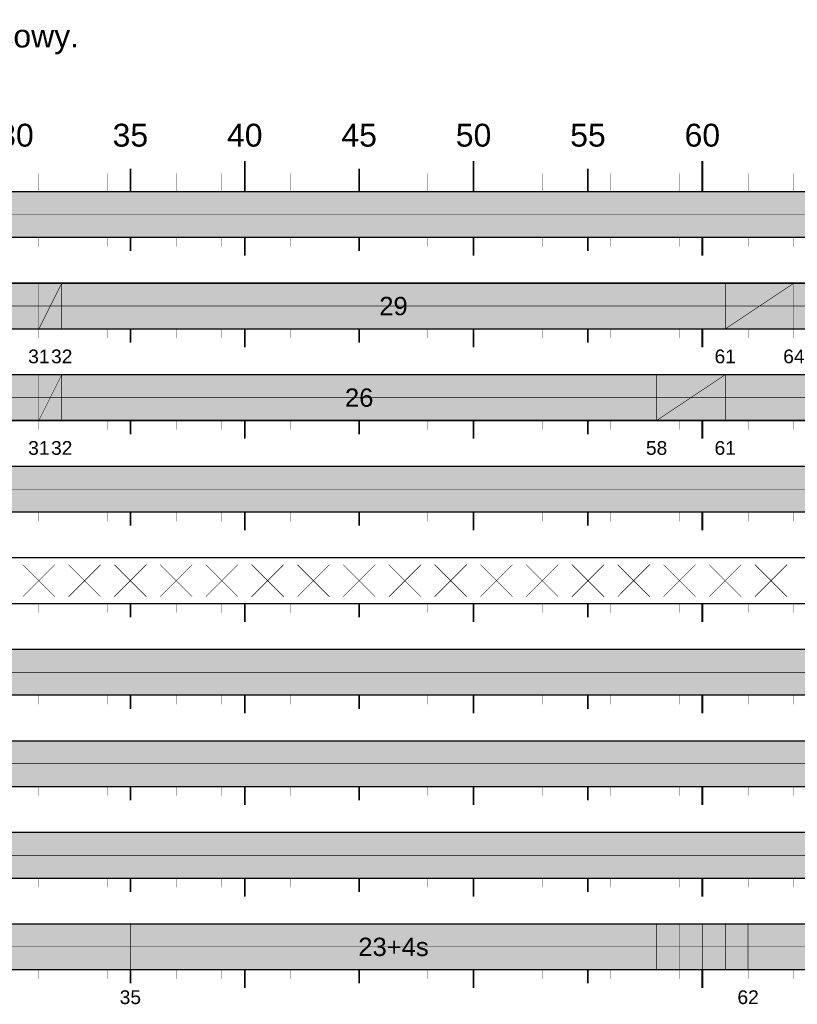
# Model space of a CAD drawing. Header units: metres. Extents: x 1765 to 13844, y -211 to 3853.
# Tile 12 of 17: x 2429 to 2497, y 3758 to 3844. Entities that reach past the tile are written whole.
import ezdxf
from ezdxf.enums import TextEntityAlignment as Align

# ---------------------------------------------------------------- set-up
doc = ezdxf.new("R2010")
doc.units = ezdxf.units.M
doc.header["$MEASUREMENT"] = 0
for name, color, linetype in [('zzz.GASYG.Program', 7, 'Continuous'), ('zzz.GASYG.Program-Etykiety', 7, 'Continuous'), ('zzz.GASYG.Program-Tekst', 7, 'Continuous')]:
    doc.layers.add(name, color=color, linetype=linetype)
doc.styles.get("Standard").update_dxf_attribs({"font": 'arial.ttf'})

# ---------------------------------------------------------------- blocks, each defined once
blk = doc.blocks.new('zzzGASYGProgram-214748364780-0101-0201')
at = {"layer": 'zzz.GASYG.Program', "true_color": 0xff0000}
for points in [[(0, -4), (200, -4), (200, 0), (0, 0)], [(0, -12), (200, -12), (200, -8), (0, -8)], [(0, -20), (200, -20), (200, -16), (0, -16)], [(0, -28), (200, -28), (200, -24), (0, -24)], [(0, -44), (200, -44), (200, -40), (0, -40)], [(0, -52), (200, -52), (200, -48), (0, -48)], [(0, -60), (200, -60), (200, -56), (0, -56)], [(0, -68), (200, -68), (200, -64), (0, -64)]]:
    blk.add_hatch(color=1, dxfattribs=at).paths.add_polyline_path(points)
at = {"layer": 'zzz.GASYG.Program'}
for color, points in [(1, [(62, -10), (64, -10), (64, -8), (62, -8)]), (2, [(122, -12), (128, -12), (128, -8), (122, -8)]), (2, [(62, -12), (64, -12), (64, -10), (62, -10)]), (1, [(62, -18), (64, -18), (64, -16), (62, -16)]), (2, [(116, -20), (122, -20), (122, -16), (116, -16)]), (2, [(62, -20), (64, -20), (64, -18), (62, -18)])]:
    blk.add_hatch(color=color, dxfattribs=at).paths.add_polyline_path(points)
at = {"layer": 'zzz.GASYG.Program', "true_color": 0x00a500}
for points in [[(64, -12), (122, -12), (122, -8), (64, -8)], [(64, -20), (116, -20), (116, -16), (64, -16)], [(70, -68), (116, -68), (116, -64), (70, -64)], [(116, -68), (124, -68), (124, -64), (116, -64)]]:
    blk.add_hatch(color=94, dxfattribs=at).paths.add_polyline_path(points)
at = {"layer": 'zzz.GASYG.Program', "color": 7}
for points in [[(80, 0, 0.15, 0.15, 0), (80, 2.667, 0.15, 0.15, 0)], [(100, 0, 0.15, 0.15, 0), (100, 2.667, 0.15, 0.15, 0)], [(120, 0, 0.15, 0.15, 0), (120, 2.667, 0.15, 0.15, 0)], [(70, 0, 0.15, 0.15, 0), (70, 2, 0.15, 0.15, 0)], [(90, 0, 0.15, 0.15, 0), (90, 2, 0.15, 0.15, 0)], [(110, 0, 0.15, 0.15, 0), (110, 2, 0.15, 0.15, 0)], [(62, 0, 0.01, 0.01, 0), (62, 1.6, 0.01, 0.01, 0)], [(64, 0, 0.01, 0.01, 0), (64, 1.6, 0.01, 0.01, 0)], [(66, 0, 0.01, 0.01, 0), (66, 1.6, 0.01, 0.01, 0)], [(68, 0, 0.01, 0.01, 0), (68, 1.6, 0.01, 0.01, 0)], [(72, 0, 0.01, 0.01, 0), (72, 1.6, 0.01, 0.01, 0)], [(74, 0, 0.01, 0.01, 0), (74, 1.6, 0.01, 0.01, 0)], [(76, 0, 0.01, 0.01, 0), (76, 1.6, 0.01, 0.01, 0)], [(78, 0, 0.01, 0.01, 0), (78, 1.6, 0.01, 0.01, 0)], [(82, 0, 0.01, 0.01, 0), (82, 1.6, 0.01, 0.01, 0)], [(84, 0, 0.01, 0.01, 0), (84, 1.6, 0.01, 0.01, 0)], [(86, 0, 0.01, 0.01, 0), (86, 1.6, 0.01, 0.01, 0)], [(88, 0, 0.01, 0.01, 0), (88, 1.6, 0.01, 0.01, 0)], [(92, 0, 0.01, 0.01, 0), (92, 1.6, 0.01, 0.01, 0)], [(94, 0, 0.01, 0.01, 0), (94, 1.6, 0.01, 0.01, 0)], [(96, 0, 0.01, 0.01, 0), (96, 1.6, 0.01, 0.01, 0)], [(98, 0, 0.01, 0.01, 0), (98, 1.6, 0.01, 0.01, 0)], [(102, 0, 0.01, 0.01, 0), (102, 1.6, 0.01, 0.01, 0)], [(104, 0, 0.01, 0.01, 0), (104, 1.6, 0.01, 0.01, 0)], [(106, 0, 0.01, 0.01, 0), (106, 1.6, 0.01, 0.01, 0)], [(108, 0, 0.01, 0.01, 0), (108, 1.6, 0.01, 0.01, 0)], [(112, 0, 0.01, 0.01, 0), (112, 1.6, 0.01, 0.01, 0)], [(114, 0, 0.01, 0.01, 0), (114, 1.6, 0.01, 0.01, 0)], [(116, 0, 0.01, 0.01, 0), (116, 1.6, 0.01, 0.01, 0)], [(118, 0, 0.01, 0.01, 0), (118, 1.6, 0.01, 0.01, 0)], [(122, 0, 0.01, 0.01, 0), (122, 1.6, 0.01, 0.01, 0)], [(124, 0, 0.01, 0.01, 0), (124, 1.6, 0.01, 0.01, 0)], [(126, 0, 0.01, 0.01, 0), (126, 1.6, 0.01, 0.01, 0)], [(128, 0, 0.01, 0.01, 0), (128, 1.6, 0.01, 0.01, 0)], [(200, 0, 0.12, 0.12, 0), (0, 0, 0.12, 0.12, 0)], [(200, -2, 0.05, 0.05, 0), (0, -2, 0.05, 0.05, 0)], [(200, -4, 0.12, 0.12, 0), (0, -4, 0.12, 0.12, 0)], [(62, -4.8, 0.01, 0.01, 0), (62, -4, 0.01, 0.01, 0)], [(64, -4.8, 0.01, 0.01, 0), (64, -4, 0.01, 0.01, 0)], [(66, -4.8, 0.01, 0.01, 0), (66, -4, 0.01, 0.01, 0)], [(68, -4.8, 0.01, 0.01, 0), (68, -4, 0.01, 0.01, 0)], [(70, -5.2, 0.15, 0.15, 0), (70, -4, 0.15, 0.15, 0)], [(72, -4.8, 0.01, 0.01, 0), (72, -4, 0.01, 0.01, 0)], [(74, -4.8, 0.01, 0.01, 0), (74, -4, 0.01, 0.01, 0)], [(76, -4.8, 0.01, 0.01, 0), (76, -4, 0.01, 0.01, 0)], [(78, -4.8, 0.01, 0.01, 0), (78, -4, 0.01, 0.01, 0)], [(80, -5.6, 0.15, 0.15, 0), (80, -4, 0.15, 0.15, 0)], [(82, -4.8, 0.01, 0.01, 0), (82, -4, 0.01, 0.01, 0)], [(84, -4.8, 0.01, 0.01, 0), (84, -4, 0.01, 0.01, 0)], [(86, -4.8, 0.01, 0.01, 0), (86, -4, 0.01, 0.01, 0)], [(88, -4.8, 0.01, 0.01, 0), (88, -4, 0.01, 0.01, 0)], [(90, -5.2, 0.15, 0.15, 0), (90, -4, 0.15, 0.15, 0)], [(92, -4.8, 0.01, 0.01, 0), (92, -4, 0.01, 0.01, 0)], [(94, -4.8, 0.01, 0.01, 0), (94, -4, 0.01, 0.01, 0)], [(96, -4.8, 0.01, 0.01, 0), (96, -4, 0.01, 0.01, 0)], [(98, -4.8, 0.01, 0.01, 0), (98, -4, 0.01, 0.01, 0)], [(100, -5.6, 0.15, 0.15, 0), (100, -4, 0.15, 0.15, 0)], [(102, -4.8, 0.01, 0.01, 0), (102, -4, 0.01, 0.01, 0)], [(104, -4.8, 0.01, 0.01, 0), (104, -4, 0.01, 0.01, 0)], [(106, -4.8, 0.01, 0.01, 0), (106, -4, 0.01, 0.01, 0)], [(108, -4.8, 0.01, 0.01, 0), (108, -4, 0.01, 0.01, 0)], [(110, -5.2, 0.15, 0.15, 0), (110, -4, 0.15, 0.15, 0)], [(112, -4.8, 0.01, 0.01, 0), (112, -4, 0.01, 0.01, 0)], [(114, -4.8, 0.01, 0.01, 0), (114, -4, 0.01, 0.01, 0)], [(116, -4.8, 0.01, 0.01, 0), (116, -4, 0.01, 0.01, 0)], [(118, -4.8, 0.01, 0.01, 0), (118, -4, 0.01, 0.01, 0)], [(120, -5.6, 0.15, 0.15, 0), (120, -4, 0.15, 0.15, 0)], [(122, -4.8, 0.01, 0.01, 0), (122, -4, 0.01, 0.01, 0)], [(124, -4.8, 0.01, 0.01, 0), (124, -4, 0.01, 0.01, 0)], [(126, -4.8, 0.01, 0.01, 0), (126, -4, 0.01, 0.01, 0)], [(128, -4.8, 0.01, 0.01, 0), (128, -4, 0.01, 0.01, 0)], [(200, -8, 0.12, 0.12, 0), (0, -8, 0.12, 0.12, 0)], [(62, -12, 0.05, 0.05, 0), (64, -8, 0.05, 0.05, 0)], [(62, -12, 0.05, 0.05, 0), (62, -8, 0.05, 0.05, 0)], [(64, -12, 0.05, 0.05, 0), (64, -8, 0.05, 0.05, 0)], [(64, -12, 0.05, 0.05, 0), (64, -8, 0.05, 0.05, 0)], [(122, -12, 0.05, 0.05, 0), (122, -8, 0.05, 0.05, 0)], [(122, -12, 0.05, 0.05, 0), (128, -8, 0.05, 0.05, 0)], [(122, -12, 0.05, 0.05, 0), (122, -8, 0.05, 0.05, 0)], [(128, -12, 0.05, 0.05, 0), (128, -8, 0.05, 0.05, 0)], [(200, -10, 0.05, 0.05, 0), (0, -10, 0.05, 0.05, 0)], [(62, -10, 0.05, 0.05, 0), (64, -10, 0.05, 0.05, 0)], [(200, -12, 0.12, 0.12, 0), (0, -12, 0.12, 0.12, 0)], [(62, -12.8, 0.01, 0.01, 0), (62, -12, 0.01, 0.01, 0)], [(64, -12.8, 0.01, 0.01, 0), (64, -12, 0.01, 0.01, 0)], [(66, -12.8, 0.01, 0.01, 0), (66, -12, 0.01, 0.01, 0)], [(68, -12.8, 0.01, 0.01, 0), (68, -12, 0.01, 0.01, 0)], [(70, -13.2, 0.15, 0.15, 0), (70, -12, 0.15, 0.15, 0)], [(72, -12.8, 0.01, 0.01, 0), (72, -12, 0.01, 0.01, 0)], [(74, -12.8, 0.01, 0.01, 0), (74, -12, 0.01, 0.01, 0)], [(76, -12.8, 0.01, 0.01, 0), (76, -12, 0.01, 0.01, 0)], [(78, -12.8, 0.01, 0.01, 0), (78, -12, 0.01, 0.01, 0)], [(80, -13.6, 0.15, 0.15, 0), (80, -12, 0.15, 0.15, 0)], [(82, -12.8, 0.01, 0.01, 0), (82, -12, 0.01, 0.01, 0)], [(84, -12.8, 0.01, 0.01, 0), (84, -12, 0.01, 0.01, 0)], [(86, -12.8, 0.01, 0.01, 0), (86, -12, 0.01, 0.01, 0)], [(88, -12.8, 0.01, 0.01, 0), (88, -12, 0.01, 0.01, 0)], [(90, -13.2, 0.15, 0.15, 0), (90, -12, 0.15, 0.15, 0)], [(92, -12.8, 0.01, 0.01, 0), (92, -12, 0.01, 0.01, 0)], [(94, -12.8, 0.01, 0.01, 0), (94, -12, 0.01, 0.01, 0)], [(96, -12.8, 0.01, 0.01, 0), (96, -12, 0.01, 0.01, 0)], [(98, -12.8, 0.01, 0.01, 0), (98, -12, 0.01, 0.01, 0)], [(100, -13.6, 0.15, 0.15, 0), (100, -12, 0.15, 0.15, 0)], [(102, -12.8, 0.01, 0.01, 0), (102, -12, 0.01, 0.01, 0)], [(104, -12.8, 0.01, 0.01, 0), (104, -12, 0.01, 0.01, 0)], [(106, -12.8, 0.01, 0.01, 0), (106, -12, 0.01, 0.01, 0)], [(108, -12.8, 0.01, 0.01, 0), (108, -12, 0.01, 0.01, 0)], [(110, -13.2, 0.15, 0.15, 0), (110, -12, 0.15, 0.15, 0)], [(112, -12.8, 0.01, 0.01, 0), (112, -12, 0.01, 0.01, 0)], [(114, -12.8, 0.01, 0.01, 0), (114, -12, 0.01, 0.01, 0)], [(116, -12.8, 0.01, 0.01, 0), (116, -12, 0.01, 0.01, 0)], [(118, -12.8, 0.01, 0.01, 0), (118, -12, 0.01, 0.01, 0)], [(120, -13.6, 0.15, 0.15, 0), (120, -12, 0.15, 0.15, 0)], [(122, -12.8, 0.01, 0.01, 0), (122, -12, 0.01, 0.01, 0)], [(124, -12.8, 0.01, 0.01, 0), (124, -12, 0.01, 0.01, 0)], [(126, -12.8, 0.01, 0.01, 0), (126, -12, 0.01, 0.01, 0)], [(128, -12.8, 0.01, 0.01, 0), (128, -12, 0.01, 0.01, 0)], [(200, -16, 0.12, 0.12, 0), (0, -16, 0.12, 0.12, 0)], [(62, -20, 0.05, 0.05, 0), (64, -16, 0.05, 0.05, 0)], [(62, -20, 0.05, 0.05, 0), (62, -16, 0.05, 0.05, 0)], [(64, -20, 0.05, 0.05, 0), (64, -16, 0.05, 0.05, 0)], [(64, -20, 0.05, 0.05, 0), (64, -16, 0.05, 0.05, 0)], [(116, -20, 0.05, 0.05, 0), (116, -16, 0.05, 0.05, 0)], [(116, -20, 0.05, 0.05, 0), (122, -16, 0.05, 0.05, 0)], [(116, -20, 0.05, 0.05, 0), (116, -16, 0.05, 0.05, 0)], [(122, -20, 0.05, 0.05, 0), (122, -16, 0.05, 0.05, 0)], [(200, -18, 0.05, 0.05, 0), (0, -18, 0.05, 0.05, 0)], [(62, -18, 0.05, 0.05, 0), (64, -18, 0.05, 0.05, 0)], [(200, -20, 0.12, 0.12, 0), (0, -20, 0.12, 0.12, 0)], [(62, -20.8, 0.01, 0.01, 0), (62, -20, 0.01, 0.01, 0)], [(64, -20.8, 0.01, 0.01, 0), (64, -20, 0.01, 0.01, 0)], [(66, -20.8, 0.01, 0.01, 0), (66, -20, 0.01, 0.01, 0)], [(68, -20.8, 0.01, 0.01, 0), (68, -20, 0.01, 0.01, 0)], [(70, -21.2, 0.15, 0.15, 0), (70, -20, 0.15, 0.15, 0)], [(72, -20.8, 0.01, 0.01, 0), (72, -20, 0.01, 0.01, 0)], [(74, -20.8, 0.01, 0.01, 0), (74, -20, 0.01, 0.01, 0)], [(76, -20.8, 0.01, 0.01, 0), (76, -20, 0.01, 0.01, 0)], [(78, -20.8, 0.01, 0.01, 0), (78, -20, 0.01, 0.01, 0)], [(80, -21.6, 0.15, 0.15, 0), (80, -20, 0.15, 0.15, 0)], [(82, -20.8, 0.01, 0.01, 0), (82, -20, 0.01, 0.01, 0)], [(84, -20.8, 0.01, 0.01, 0), (84, -20, 0.01, 0.01, 0)], [(86, -20.8, 0.01, 0.01, 0), (86, -20, 0.01, 0.01, 0)], [(88, -20.8, 0.01, 0.01, 0), (88, -20, 0.01, 0.01, 0)], [(90, -21.2, 0.15, 0.15, 0), (90, -20, 0.15, 0.15, 0)], [(92, -20.8, 0.01, 0.01, 0), (92, -20, 0.01, 0.01, 0)], [(94, -20.8, 0.01, 0.01, 0), (94, -20, 0.01, 0.01, 0)], [(96, -20.8, 0.01, 0.01, 0), (96, -20, 0.01, 0.01, 0)], [(98, -20.8, 0.01, 0.01, 0), (98, -20, 0.01, 0.01, 0)], [(100, -21.6, 0.15, 0.15, 0), (100, -20, 0.15, 0.15, 0)], [(102, -20.8, 0.01, 0.01, 0), (102, -20, 0.01, 0.01, 0)], [(104, -20.8, 0.01, 0.01, 0), (104, -20, 0.01, 0.01, 0)], [(106, -20.8, 0.01, 0.01, 0), (106, -20, 0.01, 0.01, 0)], [(108, -20.8, 0.01, 0.01, 0), (108, -20, 0.01, 0.01, 0)], [(110, -21.2, 0.15, 0.15, 0), (110, -20, 0.15, 0.15, 0)], [(112, -20.8, 0.01, 0.01, 0), (112, -20, 0.01, 0.01, 0)], [(114, -20.8, 0.01, 0.01, 0), (114, -20, 0.01, 0.01, 0)], [(116, -20.8, 0.01, 0.01, 0), (116, -20, 0.01, 0.01, 0)], [(118, -20.8, 0.01, 0.01, 0), (118, -20, 0.01, 0.01, 0)], [(120, -21.6, 0.15, 0.15, 0), (120, -20, 0.15, 0.15, 0)], [(122, -20.8, 0.01, 0.01, 0), (122, -20, 0.01, 0.01, 0)], [(124, -20.8, 0.01, 0.01, 0), (124, -20, 0.01, 0.01, 0)], [(126, -20.8, 0.01, 0.01, 0), (126, -20, 0.01, 0.01, 0)], [(128, -20.8, 0.01, 0.01, 0), (128, -20, 0.01, 0.01, 0)], [(200, -24, 0.12, 0.12, 0), (0, -24, 0.12, 0.12, 0)], [(200, -26, 0.05, 0.05, 0), (0, -26, 0.05, 0.05, 0)], [(200, -28, 0.12, 0.12, 0), (0, -28, 0.12, 0.12, 0)], [(62, -28.8, 0.01, 0.01, 0), (62, -28, 0.01, 0.01, 0)], [(64, -28.8, 0.01, 0.01, 0), (64, -28, 0.01, 0.01, 0)], [(66, -28.8, 0.01, 0.01, 0), (66, -28, 0.01, 0.01, 0)], [(68, -28.8, 0.01, 0.01, 0), (68, -28, 0.01, 0.01, 0)], [(70, -29.2, 0.15, 0.15, 0), (70, -28, 0.15, 0.15, 0)], [(72, -28.8, 0.01, 0.01, 0), (72, -28, 0.01, 0.01, 0)], [(74, -28.8, 0.01, 0.01, 0), (74, -28, 0.01, 0.01, 0)], [(76, -28.8, 0.01, 0.01, 0), (76, -28, 0.01, 0.01, 0)], [(78, -28.8, 0.01, 0.01, 0), (78, -28, 0.01, 0.01, 0)], [(80, -29.6, 0.15, 0.15, 0), (80, -28, 0.15, 0.15, 0)], [(82, -28.8, 0.01, 0.01, 0), (82, -28, 0.01, 0.01, 0)], [(84, -28.8, 0.01, 0.01, 0), (84, -28, 0.01, 0.01, 0)], [(86, -28.8, 0.01, 0.01, 0), (86, -28, 0.01, 0.01, 0)], [(88, -28.8, 0.01, 0.01, 0), (88, -28, 0.01, 0.01, 0)], [(90, -29.2, 0.15, 0.15, 0), (90, -28, 0.15, 0.15, 0)], [(92, -28.8, 0.01, 0.01, 0), (92, -28, 0.01, 0.01, 0)], [(94, -28.8, 0.01, 0.01, 0), (94, -28, 0.01, 0.01, 0)], [(96, -28.8, 0.01, 0.01, 0), (96, -28, 0.01, 0.01, 0)], [(98, -28.8, 0.01, 0.01, 0), (98, -28, 0.01, 0.01, 0)], [(100, -29.6, 0.15, 0.15, 0), (100, -28, 0.15, 0.15, 0)], [(102, -28.8, 0.01, 0.01, 0), (102, -28, 0.01, 0.01, 0)], [(104, -28.8, 0.01, 0.01, 0), (104, -28, 0.01, 0.01, 0)], [(106, -28.8, 0.01, 0.01, 0), (106, -28, 0.01, 0.01, 0)], [(108, -28.8, 0.01, 0.01, 0), (108, -28, 0.01, 0.01, 0)], [(110, -29.2, 0.15, 0.15, 0), (110, -28, 0.15, 0.15, 0)], [(112, -28.8, 0.01, 0.01, 0), (112, -28, 0.01, 0.01, 0)], [(114, -28.8, 0.01, 0.01, 0), (114, -28, 0.01, 0.01, 0)], [(116, -28.8, 0.01, 0.01, 0), (116, -28, 0.01, 0.01, 0)], [(118, -28.8, 0.01, 0.01, 0), (118, -28, 0.01, 0.01, 0)], [(120, -29.6, 0.15, 0.15, 0), (120, -28, 0.15, 0.15, 0)], [(122, -28.8, 0.01, 0.01, 0), (122, -28, 0.01, 0.01, 0)], [(124, -28.8, 0.01, 0.01, 0), (124, -28, 0.01, 0.01, 0)], [(126, -28.8, 0.01, 0.01, 0), (126, -28, 0.01, 0.01, 0)], [(128, -28.8, 0.01, 0.01, 0), (128, -28, 0.01, 0.01, 0)], [(200, -32, 0.12, 0.12, 0), (0, -32, 0.12, 0.12, 0)], [(63.4, -35.4, 0.05, 0.05, 0), (60.6, -32.6, 0.05, 0.05, 0)], [(63.4, -32.6, 0.05, 0.05, 0), (60.6, -35.4, 0.05, 0.05, 0)], [(67.4, -35.4, 0.05, 0.05, 0), (64.6, -32.6, 0.05, 0.05, 0)], [(67.4, -32.6, 0.05, 0.05, 0), (64.6, -35.4, 0.05, 0.05, 0)], [(71.4, -35.4, 0.05, 0.05, 0), (68.6, -32.6, 0.05, 0.05, 0)], [(71.4, -32.6, 0.05, 0.05, 0), (68.6, -35.4, 0.05, 0.05, 0)], [(75.4, -35.4, 0.05, 0.05, 0), (72.6, -32.6, 0.05, 0.05, 0)], [(75.4, -32.6, 0.05, 0.05, 0), (72.6, -35.4, 0.05, 0.05, 0)], [(79.4, -35.4, 0.05, 0.05, 0), (76.6, -32.6, 0.05, 0.05, 0)], [(79.4, -32.6, 0.05, 0.05, 0), (76.6, -35.4, 0.05, 0.05, 0)], [(83.4, -35.4, 0.05, 0.05, 0), (80.6, -32.6, 0.05, 0.05, 0)], [(83.4, -32.6, 0.05, 0.05, 0), (80.6, -35.4, 0.05, 0.05, 0)], [(87.4, -35.4, 0.05, 0.05, 0), (84.6, -32.6, 0.05, 0.05, 0)], [(87.4, -32.6, 0.05, 0.05, 0), (84.6, -35.4, 0.05, 0.05, 0)], [(91.4, -35.4, 0.05, 0.05, 0), (88.6, -32.6, 0.05, 0.05, 0)], [(91.4, -32.6, 0.05, 0.05, 0), (88.6, -35.4, 0.05, 0.05, 0)], [(95.4, -35.4, 0.05, 0.05, 0), (92.6, -32.6, 0.05, 0.05, 0)], [(95.4, -32.6, 0.05, 0.05, 0), (92.6, -35.4, 0.05, 0.05, 0)], [(99.4, -35.4, 0.05, 0.05, 0), (96.6, -32.6, 0.05, 0.05, 0)], [(99.4, -32.6, 0.05, 0.05, 0), (96.6, -35.4, 0.05, 0.05, 0)], [(103.4, -35.4, 0.05, 0.05, 0), (100.6, -32.6, 0.05, 0.05, 0)], [(103.4, -32.6, 0.05, 0.05, 0), (100.6, -35.4, 0.05, 0.05, 0)], [(107.4, -35.4, 0.05, 0.05, 0), (104.6, -32.6, 0.05, 0.05, 0)], [(107.4, -32.6, 0.05, 0.05, 0), (104.6, -35.4, 0.05, 0.05, 0)], [(111.4, -35.4, 0.05, 0.05, 0), (108.6, -32.6, 0.05, 0.05, 0)], [(111.4, -32.6, 0.05, 0.05, 0), (108.6, -35.4, 0.05, 0.05, 0)], [(115.4, -35.4, 0.05, 0.05, 0), (112.6, -32.6, 0.05, 0.05, 0)], [(115.4, -32.6, 0.05, 0.05, 0), (112.6, -35.4, 0.05, 0.05, 0)], [(119.4, -35.4, 0.05, 0.05, 0), (116.6, -32.6, 0.05, 0.05, 0)], [(119.4, -32.6, 0.05, 0.05, 0), (116.6, -35.4, 0.05, 0.05, 0)], [(123.4, -35.4, 0.05, 0.05, 0), (120.6, -32.6, 0.05, 0.05, 0)], [(123.4, -32.6, 0.05, 0.05, 0), (120.6, -35.4, 0.05, 0.05, 0)], [(127.4, -35.4, 0.05, 0.05, 0), (124.6, -32.6, 0.05, 0.05, 0)], [(127.4, -32.6, 0.05, 0.05, 0), (124.6, -35.4, 0.05, 0.05, 0)], [(200, -36, 0.12, 0.12, 0), (0, -36, 0.12, 0.12, 0)], [(62, -36.8, 0.01, 0.01, 0), (62, -36, 0.01, 0.01, 0)], [(64, -36.8, 0.01, 0.01, 0), (64, -36, 0.01, 0.01, 0)], [(66, -36.8, 0.01, 0.01, 0), (66, -36, 0.01, 0.01, 0)], [(68, -36.8, 0.01, 0.01, 0), (68, -36, 0.01, 0.01, 0)], [(70, -37.2, 0.15, 0.15, 0), (70, -36, 0.15, 0.15, 0)], [(72, -36.8, 0.01, 0.01, 0), (72, -36, 0.01, 0.01, 0)], [(74, -36.8, 0.01, 0.01, 0), (74, -36, 0.01, 0.01, 0)], [(76, -36.8, 0.01, 0.01, 0), (76, -36, 0.01, 0.01, 0)], [(78, -36.8, 0.01, 0.01, 0), (78, -36, 0.01, 0.01, 0)], [(80, -37.6, 0.15, 0.15, 0), (80, -36, 0.15, 0.15, 0)], [(82, -36.8, 0.01, 0.01, 0), (82, -36, 0.01, 0.01, 0)], [(84, -36.8, 0.01, 0.01, 0), (84, -36, 0.01, 0.01, 0)], [(86, -36.8, 0.01, 0.01, 0), (86, -36, 0.01, 0.01, 0)], [(88, -36.8, 0.01, 0.01, 0), (88, -36, 0.01, 0.01, 0)], [(90, -37.2, 0.15, 0.15, 0), (90, -36, 0.15, 0.15, 0)], [(92, -36.8, 0.01, 0.01, 0), (92, -36, 0.01, 0.01, 0)], [(94, -36.8, 0.01, 0.01, 0), (94, -36, 0.01, 0.01, 0)], [(96, -36.8, 0.01, 0.01, 0), (96, -36, 0.01, 0.01, 0)], [(98, -36.8, 0.01, 0.01, 0), (98, -36, 0.01, 0.01, 0)], [(100, -37.6, 0.15, 0.15, 0), (100, -36, 0.15, 0.15, 0)], [(102, -36.8, 0.01, 0.01, 0), (102, -36, 0.01, 0.01, 0)], [(104, -36.8, 0.01, 0.01, 0), (104, -36, 0.01, 0.01, 0)], [(106, -36.8, 0.01, 0.01, 0), (106, -36, 0.01, 0.01, 0)], [(108, -36.8, 0.01, 0.01, 0), (108, -36, 0.01, 0.01, 0)], [(110, -37.2, 0.15, 0.15, 0), (110, -36, 0.15, 0.15, 0)], [(112, -36.8, 0.01, 0.01, 0), (112, -36, 0.01, 0.01, 0)], [(114, -36.8, 0.01, 0.01, 0), (114, -36, 0.01, 0.01, 0)], [(116, -36.8, 0.01, 0.01, 0), (116, -36, 0.01, 0.01, 0)], [(118, -36.8, 0.01, 0.01, 0), (118, -36, 0.01, 0.01, 0)], [(120, -37.6, 0.15, 0.15, 0), (120, -36, 0.15, 0.15, 0)], [(122, -36.8, 0.01, 0.01, 0), (122, -36, 0.01, 0.01, 0)], [(124, -36.8, 0.01, 0.01, 0), (124, -36, 0.01, 0.01, 0)], [(126, -36.8, 0.01, 0.01, 0), (126, -36, 0.01, 0.01, 0)], [(128, -36.8, 0.01, 0.01, 0), (128, -36, 0.01, 0.01, 0)], [(200, -40, 0.12, 0.12, 0), (0, -40, 0.12, 0.12, 0)], [(200, -42, 0.05, 0.05, 0), (0, -42, 0.05, 0.05, 0)], [(200, -44, 0.12, 0.12, 0), (0, -44, 0.12, 0.12, 0)], [(62, -44.8, 0.01, 0.01, 0), (62, -44, 0.01, 0.01, 0)], [(64, -44.8, 0.01, 0.01, 0), (64, -44, 0.01, 0.01, 0)], [(66, -44.8, 0.01, 0.01, 0), (66, -44, 0.01, 0.01, 0)], [(68, -44.8, 0.01, 0.01, 0), (68, -44, 0.01, 0.01, 0)], [(70, -45.2, 0.15, 0.15, 0), (70, -44, 0.15, 0.15, 0)], [(72, -44.8, 0.01, 0.01, 0), (72, -44, 0.01, 0.01, 0)], [(74, -44.8, 0.01, 0.01, 0), (74, -44, 0.01, 0.01, 0)], [(76, -44.8, 0.01, 0.01, 0), (76, -44, 0.01, 0.01, 0)], [(78, -44.8, 0.01, 0.01, 0), (78, -44, 0.01, 0.01, 0)], [(80, -45.6, 0.15, 0.15, 0), (80, -44, 0.15, 0.15, 0)], [(82, -44.8, 0.01, 0.01, 0), (82, -44, 0.01, 0.01, 0)], [(84, -44.8, 0.01, 0.01, 0), (84, -44, 0.01, 0.01, 0)], [(86, -44.8, 0.01, 0.01, 0), (86, -44, 0.01, 0.01, 0)], [(88, -44.8, 0.01, 0.01, 0), (88, -44, 0.01, 0.01, 0)], [(90, -45.2, 0.15, 0.15, 0), (90, -44, 0.15, 0.15, 0)], [(92, -44.8, 0.01, 0.01, 0), (92, -44, 0.01, 0.01, 0)], [(94, -44.8, 0.01, 0.01, 0), (94, -44, 0.01, 0.01, 0)], [(96, -44.8, 0.01, 0.01, 0), (96, -44, 0.01, 0.01, 0)], [(98, -44.8, 0.01, 0.01, 0), (98, -44, 0.01, 0.01, 0)], [(100, -45.6, 0.15, 0.15, 0), (100, -44, 0.15, 0.15, 0)], [(102, -44.8, 0.01, 0.01, 0), (102, -44, 0.01, 0.01, 0)], [(104, -44.8, 0.01, 0.01, 0), (104, -44, 0.01, 0.01, 0)], [(106, -44.8, 0.01, 0.01, 0), (106, -44, 0.01, 0.01, 0)], [(108, -44.8, 0.01, 0.01, 0), (108, -44, 0.01, 0.01, 0)], [(110, -45.2, 0.15, 0.15, 0), (110, -44, 0.15, 0.15, 0)], [(112, -44.8, 0.01, 0.01, 0), (112, -44, 0.01, 0.01, 0)], [(114, -44.8, 0.01, 0.01, 0), (114, -44, 0.01, 0.01, 0)], [(116, -44.8, 0.01, 0.01, 0), (116, -44, 0.01, 0.01, 0)], [(118, -44.8, 0.01, 0.01, 0), (118, -44, 0.01, 0.01, 0)], [(120, -45.6, 0.15, 0.15, 0), (120, -44, 0.15, 0.15, 0)], [(122, -44.8, 0.01, 0.01, 0), (122, -44, 0.01, 0.01, 0)], [(124, -44.8, 0.01, 0.01, 0), (124, -44, 0.01, 0.01, 0)], [(126, -44.8, 0.01, 0.01, 0), (126, -44, 0.01, 0.01, 0)], [(128, -44.8, 0.01, 0.01, 0), (128, -44, 0.01, 0.01, 0)], [(200, -48, 0.12, 0.12, 0), (0, -48, 0.12, 0.12, 0)], [(200, -50, 0.05, 0.05, 0), (0, -50, 0.05, 0.05, 0)], [(200, -52, 0.12, 0.12, 0), (0, -52, 0.12, 0.12, 0)], [(62, -52.8, 0.01, 0.01, 0), (62, -52, 0.01, 0.01, 0)], [(64, -52.8, 0.01, 0.01, 0), (64, -52, 0.01, 0.01, 0)], [(66, -52.8, 0.01, 0.01, 0), (66, -52, 0.01, 0.01, 0)], [(68, -52.8, 0.01, 0.01, 0), (68, -52, 0.01, 0.01, 0)], [(70, -53.2, 0.15, 0.15, 0), (70, -52, 0.15, 0.15, 0)], [(72, -52.8, 0.01, 0.01, 0), (72, -52, 0.01, 0.01, 0)], [(74, -52.8, 0.01, 0.01, 0), (74, -52, 0.01, 0.01, 0)], [(76, -52.8, 0.01, 0.01, 0), (76, -52, 0.01, 0.01, 0)], [(78, -52.8, 0.01, 0.01, 0), (78, -52, 0.01, 0.01, 0)], [(80, -53.6, 0.15, 0.15, 0), (80, -52, 0.15, 0.15, 0)], [(82, -52.8, 0.01, 0.01, 0), (82, -52, 0.01, 0.01, 0)], [(84, -52.8, 0.01, 0.01, 0), (84, -52, 0.01, 0.01, 0)], [(86, -52.8, 0.01, 0.01, 0), (86, -52, 0.01, 0.01, 0)], [(88, -52.8, 0.01, 0.01, 0), (88, -52, 0.01, 0.01, 0)], [(90, -53.2, 0.15, 0.15, 0), (90, -52, 0.15, 0.15, 0)], [(92, -52.8, 0.01, 0.01, 0), (92, -52, 0.01, 0.01, 0)], [(94, -52.8, 0.01, 0.01, 0), (94, -52, 0.01, 0.01, 0)], [(96, -52.8, 0.01, 0.01, 0), (96, -52, 0.01, 0.01, 0)], [(98, -52.8, 0.01, 0.01, 0), (98, -52, 0.01, 0.01, 0)], [(100, -53.6, 0.15, 0.15, 0), (100, -52, 0.15, 0.15, 0)], [(102, -52.8, 0.01, 0.01, 0), (102, -52, 0.01, 0.01, 0)], [(104, -52.8, 0.01, 0.01, 0), (104, -52, 0.01, 0.01, 0)], [(106, -52.8, 0.01, 0.01, 0), (106, -52, 0.01, 0.01, 0)], [(108, -52.8, 0.01, 0.01, 0), (108, -52, 0.01, 0.01, 0)], [(110, -53.2, 0.15, 0.15, 0), (110, -52, 0.15, 0.15, 0)], [(112, -52.8, 0.01, 0.01, 0), (112, -52, 0.01, 0.01, 0)], [(114, -52.8, 0.01, 0.01, 0), (114, -52, 0.01, 0.01, 0)], [(116, -52.8, 0.01, 0.01, 0), (116, -52, 0.01, 0.01, 0)], [(118, -52.8, 0.01, 0.01, 0), (118, -52, 0.01, 0.01, 0)], [(120, -53.6, 0.15, 0.15, 0), (120, -52, 0.15, 0.15, 0)], [(122, -52.8, 0.01, 0.01, 0), (122, -52, 0.01, 0.01, 0)], [(124, -52.8, 0.01, 0.01, 0), (124, -52, 0.01, 0.01, 0)], [(126, -52.8, 0.01, 0.01, 0), (126, -52, 0.01, 0.01, 0)], [(128, -52.8, 0.01, 0.01, 0), (128, -52, 0.01, 0.01, 0)], [(200, -56, 0.12, 0.12, 0), (0, -56, 0.12, 0.12, 0)], [(200, -58, 0.05, 0.05, 0), (0, -58, 0.05, 0.05, 0)], [(200, -60, 0.12, 0.12, 0), (0, -60, 0.12, 0.12, 0)], [(62, -60.8, 0.01, 0.01, 0), (62, -60, 0.01, 0.01, 0)], [(64, -60.8, 0.01, 0.01, 0), (64, -60, 0.01, 0.01, 0)], [(66, -60.8, 0.01, 0.01, 0), (66, -60, 0.01, 0.01, 0)], [(68, -60.8, 0.01, 0.01, 0), (68, -60, 0.01, 0.01, 0)], [(70, -61.2, 0.15, 0.15, 0), (70, -60, 0.15, 0.15, 0)], [(72, -60.8, 0.01, 0.01, 0), (72, -60, 0.01, 0.01, 0)], [(74, -60.8, 0.01, 0.01, 0), (74, -60, 0.01, 0.01, 0)], [(76, -60.8, 0.01, 0.01, 0), (76, -60, 0.01, 0.01, 0)], [(78, -60.8, 0.01, 0.01, 0), (78, -60, 0.01, 0.01, 0)], [(80, -61.6, 0.15, 0.15, 0), (80, -60, 0.15, 0.15, 0)], [(82, -60.8, 0.01, 0.01, 0), (82, -60, 0.01, 0.01, 0)], [(84, -60.8, 0.01, 0.01, 0), (84, -60, 0.01, 0.01, 0)], [(86, -60.8, 0.01, 0.01, 0), (86, -60, 0.01, 0.01, 0)], [(88, -60.8, 0.01, 0.01, 0), (88, -60, 0.01, 0.01, 0)], [(90, -61.2, 0.15, 0.15, 0), (90, -60, 0.15, 0.15, 0)], [(92, -60.8, 0.01, 0.01, 0), (92, -60, 0.01, 0.01, 0)], [(94, -60.8, 0.01, 0.01, 0), (94, -60, 0.01, 0.01, 0)], [(96, -60.8, 0.01, 0.01, 0), (96, -60, 0.01, 0.01, 0)], [(98, -60.8, 0.01, 0.01, 0), (98, -60, 0.01, 0.01, 0)], [(100, -61.6, 0.15, 0.15, 0), (100, -60, 0.15, 0.15, 0)], [(102, -60.8, 0.01, 0.01, 0), (102, -60, 0.01, 0.01, 0)], [(104, -60.8, 0.01, 0.01, 0), (104, -60, 0.01, 0.01, 0)], [(106, -60.8, 0.01, 0.01, 0), (106, -60, 0.01, 0.01, 0)], [(108, -60.8, 0.01, 0.01, 0), (108, -60, 0.01, 0.01, 0)], [(110, -61.2, 0.15, 0.15, 0), (110, -60, 0.15, 0.15, 0)], [(112, -60.8, 0.01, 0.01, 0), (112, -60, 0.01, 0.01, 0)], [(114, -60.8, 0.01, 0.01, 0), (114, -60, 0.01, 0.01, 0)], [(116, -60.8, 0.01, 0.01, 0), (116, -60, 0.01, 0.01, 0)], [(118, -60.8, 0.01, 0.01, 0), (118, -60, 0.01, 0.01, 0)], [(120, -61.6, 0.15, 0.15, 0), (120, -60, 0.15, 0.15, 0)], [(122, -60.8, 0.01, 0.01, 0), (122, -60, 0.01, 0.01, 0)], [(124, -60.8, 0.01, 0.01, 0), (124, -60, 0.01, 0.01, 0)], [(126, -60.8, 0.01, 0.01, 0), (126, -60, 0.01, 0.01, 0)], [(128, -60.8, 0.01, 0.01, 0), (128, -60, 0.01, 0.01, 0)], [(200, -64, 0.12, 0.12, 0), (0, -64, 0.12, 0.12, 0)], [(70, -68, 0.05, 0.05, 0), (70, -64, 0.05, 0.05, 0)], [(116, -68, 0.05, 0.05, 0), (116, -64, 0.05, 0.05, 0)], [(116, -68, 0.05, 0.05, 0), (116, -64, 0.05, 0.05, 0)], [(118, -68, 0.05, 0.05, 0), (118, -64, 0.05, 0.05, 0)], [(120, -68, 0.05, 0.05, 0), (120, -64, 0.05, 0.05, 0)], [(122, -68, 0.05, 0.05, 0), (122, -64, 0.05, 0.05, 0)], [(124, -68, 0.05, 0.05, 0), (124, -64, 0.05, 0.05, 0)], [(124, -68, 0.05, 0.05, 0), (124, -64, 0.05, 0.05, 0)], [(200, -66, 0.05, 0.05, 0), (0, -66, 0.05, 0.05, 0)], [(200, -68, 0.12, 0.12, 0), (0, -68, 0.12, 0.12, 0)], [(70, -69.2, 0.15, 0.15, 0), (70, -68, 0.15, 0.15, 0)], [(80, -69.6, 0.15, 0.15, 0), (80, -68, 0.15, 0.15, 0)], [(90, -69.2, 0.15, 0.15, 0), (90, -68, 0.15, 0.15, 0)], [(100, -69.6, 0.15, 0.15, 0), (100, -68, 0.15, 0.15, 0)], [(110, -69.2, 0.15, 0.15, 0), (110, -68, 0.15, 0.15, 0)], [(120, -69.6, 0.15, 0.15, 0), (120, -68, 0.15, 0.15, 0)], [(62, -68.8, 0.01, 0.01, 0), (62, -68, 0.01, 0.01, 0)], [(64, -68.8, 0.01, 0.01, 0), (64, -68, 0.01, 0.01, 0)], [(66, -68.8, 0.01, 0.01, 0), (66, -68, 0.01, 0.01, 0)], [(68, -68.8, 0.01, 0.01, 0), (68, -68, 0.01, 0.01, 0)], [(72, -68.8, 0.01, 0.01, 0), (72, -68, 0.01, 0.01, 0)], [(74, -68.8, 0.01, 0.01, 0), (74, -68, 0.01, 0.01, 0)], [(76, -68.8, 0.01, 0.01, 0), (76, -68, 0.01, 0.01, 0)], [(78, -68.8, 0.01, 0.01, 0), (78, -68, 0.01, 0.01, 0)], [(82, -68.8, 0.01, 0.01, 0), (82, -68, 0.01, 0.01, 0)], [(84, -68.8, 0.01, 0.01, 0), (84, -68, 0.01, 0.01, 0)], [(86, -68.8, 0.01, 0.01, 0), (86, -68, 0.01, 0.01, 0)], [(88, -68.8, 0.01, 0.01, 0), (88, -68, 0.01, 0.01, 0)], [(92, -68.8, 0.01, 0.01, 0), (92, -68, 0.01, 0.01, 0)], [(94, -68.8, 0.01, 0.01, 0), (94, -68, 0.01, 0.01, 0)], [(96, -68.8, 0.01, 0.01, 0), (96, -68, 0.01, 0.01, 0)], [(98, -68.8, 0.01, 0.01, 0), (98, -68, 0.01, 0.01, 0)], [(102, -68.8, 0.01, 0.01, 0), (102, -68, 0.01, 0.01, 0)], [(104, -68.8, 0.01, 0.01, 0), (104, -68, 0.01, 0.01, 0)], [(106, -68.8, 0.01, 0.01, 0), (106, -68, 0.01, 0.01, 0)], [(108, -68.8, 0.01, 0.01, 0), (108, -68, 0.01, 0.01, 0)], [(112, -68.8, 0.01, 0.01, 0), (112, -68, 0.01, 0.01, 0)], [(114, -68.8, 0.01, 0.01, 0), (114, -68, 0.01, 0.01, 0)], [(116, -68.8, 0.01, 0.01, 0), (116, -68, 0.01, 0.01, 0)], [(118, -68.8, 0.01, 0.01, 0), (118, -68, 0.01, 0.01, 0)], [(122, -68.8, 0.01, 0.01, 0), (122, -68, 0.01, 0.01, 0)], [(124, -68.8, 0.01, 0.01, 0), (124, -68, 0.01, 0.01, 0)], [(126, -68.8, 0.01, 0.01, 0), (126, -68, 0.01, 0.01, 0)], [(128, -68.8, 0.01, 0.01, 0), (128, -68, 0.01, 0.01, 0)]]:
    blk.add_lwpolyline(points, format="xyseb", dxfattribs=at)
for s, p in [('30', (60, 3.333)), ('35', (70, 3.333)), ('40', (80, 3.333)), ('45', (90, 3.333)), ('50', (100, 3.333)), ('55', (110, 3.333)), ('60', (120, 3.333))]:
    blk.add_text(s, height=2, dxfattribs=at).set_placement(p, align=Align.BOTTOM_CENTER)
for s, p in [('31', (62, -13.8)), ('32', (64, -13.8)), ('61', (122, -13.8)), ('64', (128, -13.8)), ('31', (62, -21.8)), ('32', (64, -21.8)), ('58', (116, -21.8)), ('61', (122, -21.8)), ('35', (70, -69.8)), ('62', (124, -69.8))]:
    blk.add_text(s, height=1.2, dxfattribs=at).set_placement(p, align=Align.TOP_CENTER)
at = {"layer": 'zzz.GASYG.Program-Etykiety', "color": 18, "true_color": 0x000000}
for s, p in [('29', (93, -10)), ('26', (90, -18)), ('23+4s', (93, -66))]:
    blk.add_text(s, height=1.6, dxfattribs=at).set_placement(p, align=Align.MIDDLE)
at = {"layer": 'zzz.GASYG.Program-Tekst', "color": 7}
blk.add_text('Akomodacyjny maksymalny. Awaryjny stałoczasowy. ', height=2, dxfattribs=at).set_placement((0, 12), align=Align.BOTTOM_LEFT)

msp = doc.modelspace()

# ---------------------------------------------------------------- block references
at = {"layer": 'zzz.GASYG.Program'}
msp.add_blockref('zzzGASYGProgram-214748364780-0101-0201', (2368.238, 3828.745), dxfattribs=at)

doc.saveas('drawing.dxf')
